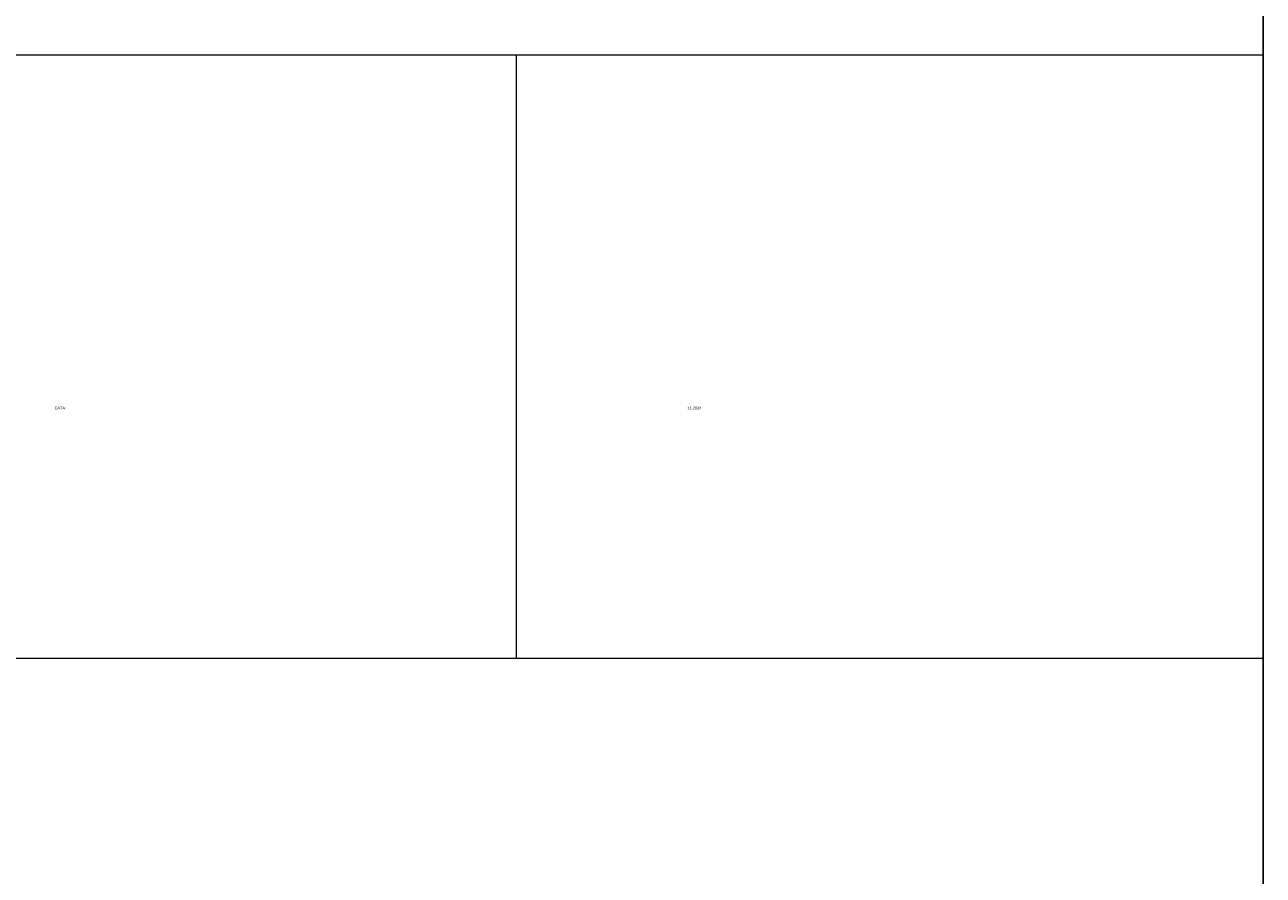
# Model space of a CAD drawing. Header units: millimetres. Extents: x 116 to 15750, y -6945 to 9999.
# Tile 18 of 150: x 7864 to 8114, y -6709 to -6537. Entities that reach past the tile are written whole.
import ezdxf

# ---------------------------------------------------------------- set-up
doc = ezdxf.new("R2010")
doc.units = ezdxf.units.MM
doc.layers.get('0').update_dxf_attribs({"color": 252})
doc.styles.get("Standard").update_dxf_attribs({"font": 'simplex.shx'})

msp = doc.modelspace()

# ---------------------------------------------------------------- linework, layer by layer
at = {"color": 7, "lineweight": 0}
msp.add_lwpolyline([(4120.44, -6881.4), (8114.39, -6881.4), (8114.39, -4044.67), (4120.44, -4044.67)], close=True, dxfattribs=at)
for points in [[(8114.39, -6064.07), (8114.39, -6543.24)], [(7090.23, -6543.24), (8114.39, -6543.24)], [(7963.27, -6543.24), (7963.27, -6665.32)], [(8114.39, -6543.24), (8114.39, -6665.32)], [(7090.23, -6665.32), (8114.39, -6665.32)], [(8114.39, -6665.32), (8114.39, -6881.4)]]:
    msp.add_lwpolyline(points, dxfattribs=at)

# ---------------------------------------------------------------- texts
at = {"color": 7, "char_height": 0.5649, "attachment_point": 1}
for s, insert in [('{\\fT3romans.shxHorz2_540683N0|b0|i0|c0;DATA:}', (7869.91, -6614.42)), ('{\\fT3romans.shxHorz2_540683N0|b0|i0|c0;11.2024}', (7997.91, -6614.42))]:
    msp.add_mtext(s, dxfattribs=dict(at, insert=insert))

doc.saveas('drawing.dxf')
